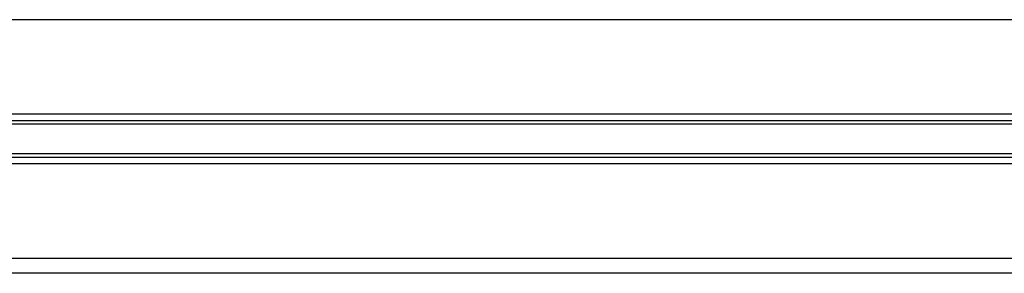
# Model space of a CAD drawing. Header units: millimetres. Extents: x 0 to 420, y 0 to 300.
# Tile 60 of 73: x 309.79 to 335.64, y 159.36 to 166.01. Entities that reach past the tile are written whole.
import ezdxf

# ---------------------------------------------------------------- set-up
doc = ezdxf.new("R2010")
doc.units = ezdxf.units.MM

msp = doc.modelspace()

# ---------------------------------------------------------------- linework, layer by layer
at = {"color": 7, "linetype": 'Continuous', "lineweight": 25}
for p, q in [((359.0973, 166.0135), (258.8629, 166.0135)), ((359.0973, 163.5312), (258.8629, 163.5312)), ((350.9924, 163.3614), (266.9678, 163.3614)), ((350.9812, 163.2715), (266.979, 163.2715)), ((350.9924, 162.401), (266.9678, 162.401)), ((350.9812, 162.4909), (266.979, 162.4909)), ((359.0973, 162.2313), (258.8629, 162.2313)), ((359.0973, 159.7489), (258.8629, 159.7489)), ((345.0019, 159.3573), (272.9583, 159.3573))]:
    msp.add_line(p, q, dxfattribs=at)

doc.saveas('drawing.dxf')
